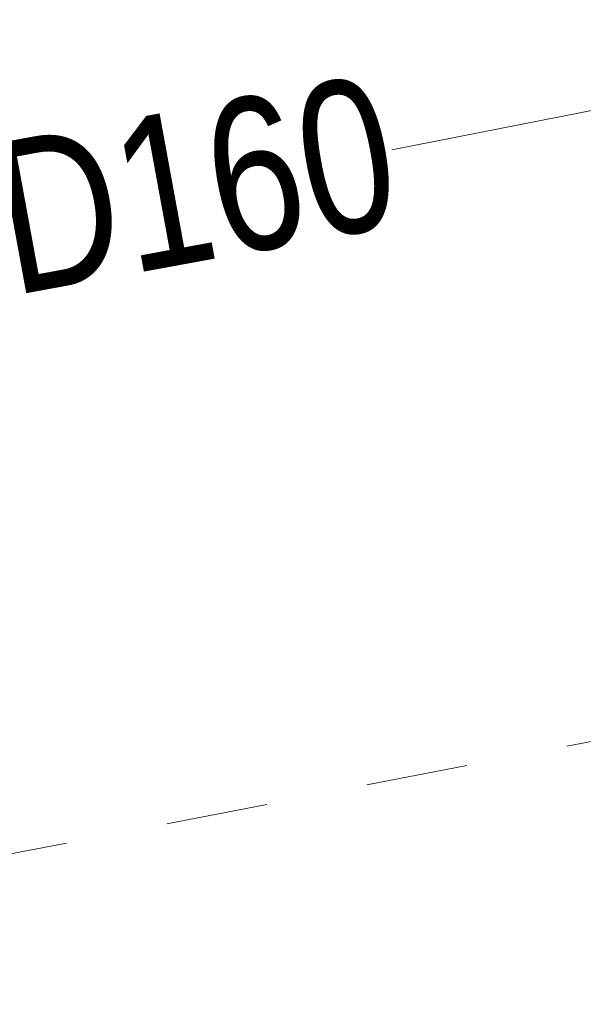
# Model space of a CAD drawing. Header units: metres. Extents: x 5504996 to 5514259, y 5943254 to 5951281.
# Tile 142 of 256: x 5509517 to 5509520, y 5947792 to 5947797. Entities that reach past the tile are written whole.
import ezdxf

# ---------------------------------------------------------------- set-up
doc = ezdxf.new("R2010")
doc.units = ezdxf.units.M
doc.linetypes.add('L_0_03', pattern=[1, 0.5, -0.5])
doc.layers.add('EGB_KonturUzytkuGruntowego', color=7, linetype='L_0_03', lineweight=18, true_color=0x008000)
doc.layers.add('GES_PrzewodWodociagowy', color=5, linetype='CONTINUOUS', lineweight=18, true_color=0x0000ff)
doc.styles.get("Standard").update_dxf_attribs({"font": 'simplex.shx'})

msp = doc.modelspace()

# ---------------------------------------------------------------- linework, layer by layer
at = {"layer": 'EGB_KonturUzytkuGruntowego', "color": 96, "linetype": 'L_0_03', "lineweight": 18, "true_color": 0x008000, "flags": 128}
msp.add_lwpolyline([(5509132.11, 5947722.74), (5509138.95, 5947723.71), (5509174.28, 5947730.59), (5509238.85, 5947743.15), (5509250.57, 5947745.43), (5509256.78, 5947746.64), (5509279.77, 5947751.07), (5509328.99, 5947760.54), (5509398.1, 5947774.41), (5509466.39, 5947787.67), (5509571.35, 5947807.56), (5509575.37, 5947864.59), (5509585.59, 5947864.33), (5509595.51, 5947812.34), (5509606.05, 5947784.07), (5509634.83, 5947756.53), (5509689.69, 5947732.73), (5509732.68, 5947714.19), (5509740.33, 5947717.31), (5509801.61, 5947664.57), (5509875.75, 5947590.67), (5509888.55, 5947577.92), (5509897.01, 5947569.49), (5509942.28, 5947505.67), (5509946.97, 5947499.05), (5509976.47, 5947457.46), (5510054.83, 5947376.31), (5510126.58, 5947283.52), (5510258.9, 5947135), (5510253.94, 5947130.54), (5510119.91, 5947281.35), (5510092.33, 5947316.78), (5510083.35, 5947328.32), (5510050.79, 5947370.13), (5510049.32, 5947372.02), (5510048.23, 5947373.15), (5509971.45, 5947452.61), (5509970.37, 5947454.13), (5509952.93, 5947478.66), (5509943.2, 5947492.35), (5509931.62, 5947508.65), (5509922, 5947522.18), (5509900.86, 5947551.93), (5509891.59, 5947564.97), (5509848.28, 5947605.27), (5509828.55, 5947626.04), (5509813.95, 5947641.41), (5509796.82, 5947659.44), (5509793.79, 5947662.05), (5509775.08, 5947678.15), (5509758.5, 5947692.42), (5509739.22, 5947709.02), (5509731.59, 5947706.43), (5509630.59, 5947750.76), (5509601.52, 5947783.63), (5509592.23, 5947807.72), (5509544.28, 5947798.09), (5509513.29, 5947792.09), (5509480.03, 5947785.51), (5509452.41, 5947780.41), (5509446.42, 5947779.31), (5509427.06, 5947775.67), (5509415.05, 5947773.41), (5509388.09, 5947768.34), (5509354.14, 5947761.93), (5509351.68, 5947761.46), (5509349.26, 5947760.87), (5509322.54, 5947754.35), (5509294.76, 5947749.17), (5509288.79, 5947748.06), (5509259.26, 5947742.55), (5509201.21, 5947731.73), (5509134.01, 5947718.79), (5509184.94, 5947617.86), (5509192.65, 5947602.56), (5509208.88, 5947553.53), (5509219.5, 5947532.81), (5509221.57, 5947527.62), (5509225.28, 5947518.3), (5509230.29, 5947505.74), (5509234.62, 5947494.99), (5509235.43, 5947492.98), (5509245.62, 5947467.67), (5509248.8, 5947458.12), (5509258.49, 5947429.05), (5509265.71, 5947407.19), (5509268.21, 5947399.6), (5509276.09, 5947375.73), (5509279.14, 5947345.6), (5509278.67, 5947325.3), (5509278.21, 5947305.75), (5509277.73, 5947285.2), (5509277.81, 5947261.49), (5509278.34, 5947225.27), (5509282.81, 5947210.39), (5509288.75, 5947190.29), (5509306.08, 5947132.06), (5509317.35, 5947112.7), (5509319.32, 5947109.54), (5509328.96, 5947092.96), (5509391.48, 5946985.42), (5509466.85, 5946903.15), (5509481.04, 5946887.66), (5509516.37, 5946855.62), (5509531.42, 5946841.97), (5509544.33, 5946838.38), (5509546.44, 5946830.79), (5509548.19, 5946826.76), (5509527.38, 5946837.54), (5509477.01, 5946883.22), (5509471.15, 5946889.83), (5509429.65, 5946935.65), (5509398.54, 5946968.55), (5509385.51, 5946984.98), (5509383.09, 5946989.05), (5509374.16, 5947005.82), (5509323.19, 5947093.02), (5509321.17, 5947096.47), (5509300.9, 5947129.34), (5509292.67, 5947156.72), (5509286.07, 5947174.39), (5509278.7, 5947201.64), (5509273.93, 5947219.27), (5509272.33, 5947225.16), (5509272.33, 5947244.4), (5509271.53, 5947285.23), (5509272.95, 5947346.16), (5509270.09, 5947375.57), (5509267.28, 5947385), (5509258.74, 5947409.92), (5509252, 5947429.94), (5509246.69, 5947445.69), (5509239.96, 5947465.69), (5509225.67, 5947500.81), (5509224.29, 5947504.57), (5509216.41, 5947523.68), (5509214.27, 5947528.87), (5509207.89, 5947543.83), (5509199.71, 5947564.91), (5509194.33, 5947577.93), (5509189.03, 5947589.01), (5509171.45, 5947626.03), (5509134.62, 5947703.86), (5509129.04, 5947715.63), (5509126.18, 5947721.9)], close=True, dxfattribs=at)
at = {"layer": 'GES_PrzewodWodociagowy', "color": 5, "linetype": 'Continuous', "lineweight": 18, "true_color": 0x0000ff, "flags": 128}
msp.add_lwpolyline([(5509482.96, 5947789.04), (5509501.32, 5947793.06), (5509518.64, 5947796.22), (5509538.55, 5947800.13), (5509559.49, 5947803.98), (5509575.1, 5947806.8), (5509575.42, 5947814.72), (5509575.64, 5947819.67), (5509575.74, 5947821.92), (5509576.96, 5947841.47), (5509578.44, 5947861.67), (5509585.87, 5947861.48)], dxfattribs=at)

# ---------------------------------------------------------------- next in the draw order: texts
at = {"layer": 'GES_PrzewodWodociagowy', "color": 5, "true_color": 0x0000ff, "insert": (5509517.47, 5947796.01), "char_height": 0.75, "attachment_point": 5, "rotation": 10.4, "line_spacing_factor": 0.9, "bg_fill": 3, "box_fill_scale": 1, "bg_fill_color": 0, "bg_fill_transparency": 0}
msp.add_mtext('\\W0.7818x;\\fArial|b0|i0;woD160', dxfattribs=at)

doc.saveas('drawing.dxf')
